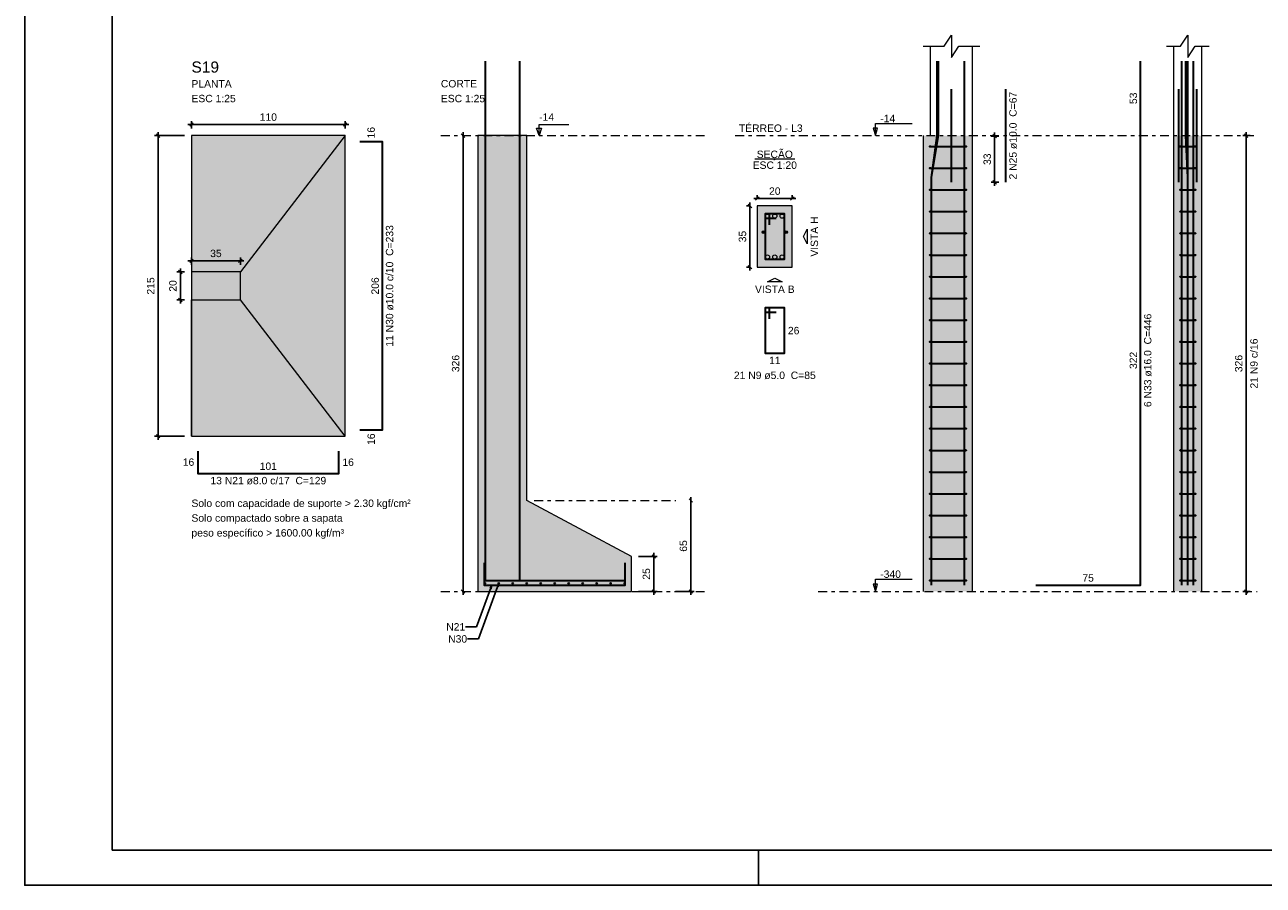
# Model space of a CAD drawing. Header units: millimetres. Extents: x 0 to 119, y 0 to 84.
# Tile 1 of 14: x 0 to 35, y 0 to 25. Entities that reach past the tile are written whole.
import ezdxf

# ---------------------------------------------------------------- set-up
doc = ezdxf.new("R2010")
doc.units = ezdxf.units.MM
doc.header["$MEASUREMENT"] = 0
doc.linetypes.add('DASHDOT', pattern=[2.54, 1.27, -0.635, 0, -0.635])
doc.linetypes.add('NULL', pattern=[0])
doc.layers.get('0').update_dxf_attribs({"lineweight": 18})
for name, color, linetype, lineweight in [('Descrição da armadura', 7, 'Continuous', 0), ('DT-Armadura', 2, 'Continuous', 30), ('DT-Barras na forma', 2, 'Continuous', 30), ('DT-Barras no corte', 5, 'Continuous', 5), ('DT-Barras rebatidas', 2, 'Continuous', 30), ('DT-Cotas', 9, 'Continuous', 5), ('DT-Estribos na forma', 2, 'Continuous', 30), ('DT-Forma', 5, 'Continuous', 5), ('DT-Hachura sapatas em corte', 43, 'Continuous', 5), ('DT-Hachura sapatas em planta', 43, 'Continuous', 5), ('DT-Hachura seção pilares', 254, 'Continuous', 5), ('DT-Hachura vista pilares', 254, 'Continuous', 5), ('DT-Pontilhado', 9, 'DASHDOT', 5), ('DT-Textos', 7, 'Continuous', 5), ('DT-Título', 3, 'Continuous', 20), ('Textos armaduras', 7, 'Continuous', 0)]:
    doc.layers.add(name, color=color, linetype=linetype, lineweight=lineweight)
doc.layers.add('SEDUC_MARF', color=1, linetype='Continuous')
doc.layers.add('SEDUC_MARGG', color=7, linetype='Continuous')
doc.styles.add('Arial', font='txt')
doc.dimstyles.get("Standard").update_dxf_attribs({"dimtxt": 0.18, "dimasz": 0.18, "dimexe": 0.18, "dimexo": 0.0625, "dimgap": 0.09, "dimtad": 0, "dimtih": 1, "dimtoh": 1, "dimdec": 4, "dimzin": 0, "dimdsep": 46, "dimtxsty": 'Standard', "dimcen": 0.09, "dimadec": 0, "dimazin": 0, "dimtfac": 1, "dimtdec": 4, "dimtofl": 0, "dimtmove": 0, "dimatfit": 3, "dimfxl": 1, "dimtolj": 1, "dimtzin": 0, "dimarcsym": 0})
doc.dimstyles.new('UM_20.000000', dxfattribs={"dimtxt": 0.18, "dimasz": 0.1, "dimexe": 0.1, "dimexo": 0.2, "dimgap": 0, "dimtad": 1, "dimtih": 1, "dimtoh": 1, "dimdec": 1, "dimlfac": 20, "dimzin": 0, "dimdsep": 46, "dimtxsty": 'Standard', "dimcen": 0.09, "dimdle": 0.1, "dimadec": 1, "dimazin": 2, "dimtfac": 1, "dimtdec": 4, "dimtofl": 0, "dimtmove": 0, "dimatfit": 3, "dimfxl": 1, "dimtolj": 1, "dimarcsym": 0})
doc.dimstyles.new('UM_25.000000', dxfattribs={"dimtxt": 0.18, "dimasz": 0.1, "dimexe": 0.1, "dimexo": 0.2, "dimgap": 0, "dimtad": 1, "dimtih": 1, "dimtoh": 1, "dimdec": 1, "dimlfac": 25, "dimzin": 0, "dimdsep": 46, "dimtxsty": 'Standard', "dimcen": 0.09, "dimdle": 0.1, "dimadec": 1, "dimazin": 2, "dimtfac": 1, "dimtdec": 4, "dimtofl": 0, "dimtmove": 0, "dimatfit": 3, "dimfxl": 1, "dimtolj": 1, "dimarcsym": 0})

# ---------------------------------------------------------------- blocks, each defined once
blk = doc.blocks.new('_Oblique')
at = {"color": 0, "linetype": 'ByBlock', "lineweight": -2}
blk.add_line((-0.5, -0.5), (0.5, 0.5), dxfattribs=at)
blk = doc.blocks.new('*D101')
at = {"layer": 'Defpoints', "color": 0}
for p in [(20.966567, 19.434027), (20.754767, 17.684027), (20.966567, 17.684027)]:
    blk.add_point(p, dxfattribs=at)
at = {"layer": 'DT-Cotas', "color": 0, "lineweight": -2}
for p, q in [((20.754767, 19.534027), (20.754767, 17.584027)), ((20.766567, 19.434027), (20.654767, 19.434027)), ((20.766567, 17.684027), (20.654767, 17.684027))]:
    blk.add_line(p, q, dxfattribs=at)
at = {"layer": 'DT-Cotas', "color": 0, "lineweight": -2, "xscale": 0.1, "yscale": 0.1, "zscale": 0.1}
for p, rotation in [((20.754767, 19.434027), 90), ((20.754767, 17.684027), 270)]:
    blk.add_blockref('_Oblique', p, dxfattribs=dict(at, rotation=rotation))
at = {"layer": 'DT-Cotas', "color": 7, "insert": (20.542967, 18.559027), "char_height": 0.2118, "attachment_point": 5, "rotation": 90, "style": 'Arial'}
blk.add_mtext('\\A1;35', dxfattribs=at)
blk = doc.blocks.new('*D102')
at = {"layer": 'Defpoints', "color": 0}
for p in [(21.966567, 19.645827), (20.966567, 19.434027), (21.966567, 19.434027)]:
    blk.add_point(p, dxfattribs=at)
at = {"layer": 'DT-Cotas', "color": 0, "lineweight": -2}
for p, q in [((20.866567, 19.645827), (22.066567, 19.645827)), ((20.966567, 19.634027), (20.966567, 19.745827)), ((21.966567, 19.634027), (21.966567, 19.745827))]:
    blk.add_line(p, q, dxfattribs=at)
at = {"layer": 'DT-Cotas', "color": 0, "lineweight": -2, "xscale": 0.1, "yscale": 0.1, "zscale": 0.1, "rotation": 180}
blk.add_blockref('_Oblique', (20.966567, 19.645827), dxfattribs=at)
at = {"layer": 'DT-Cotas', "color": 0, "lineweight": -2, "xscale": 0.1, "yscale": 0.1, "zscale": 0.1}
blk.add_blockref('_Oblique', (21.966567, 19.645827), dxfattribs=at)
at = {"layer": 'DT-Cotas', "color": 7, "insert": (21.466567, 19.857627), "char_height": 0.2118, "attachment_point": 5, "rotation": 0.0057296, "style": 'Arial'}
blk.add_mtext('\\A1;20', dxfattribs=at)
blk = doc.blocks.new('*D103')
at = {"layer": 'Defpoints', "color": 0}
for p in [(27.758978, 21.431835), (28.076678, 21.431835), (28.076678, 20.111835)]:
    blk.add_point(p, dxfattribs=at)
at = {"layer": 'DT-Cotas', "color": 0, "lineweight": -2}
for p, q in [((27.876678, 21.431835), (27.658978, 21.431835)), ((27.758978, 20.011835), (27.758978, 21.531835)), ((27.876678, 20.111835), (27.658978, 20.111835))]:
    blk.add_line(p, q, dxfattribs=at)
at = {"layer": 'DT-Cotas', "color": 0, "lineweight": -2, "xscale": 0.1, "yscale": 0.1, "zscale": 0.1}
for p, rotation in [((27.758978, 21.431835), 90), ((27.758978, 20.111835), 270)]:
    blk.add_blockref('_Oblique', p, dxfattribs=dict(at, rotation=rotation))
at = {"layer": 'DT-Cotas', "color": 7, "insert": (27.547178, 20.771835), "char_height": 0.2118, "attachment_point": 5, "rotation": 90, "style": 'Arial'}
blk.add_mtext('\\A1;33', dxfattribs=at)
blk = doc.blocks.new('*D104')
at = {"layer": 'Defpoints', "color": 0}
for p in [(34.957778, 21.446127), (35.275478, 21.446127), (35.275478, 8.406127)]:
    blk.add_point(p, dxfattribs=at)
at = {"layer": 'DT-Cotas', "color": 0, "lineweight": -2}
for p, q in [((35.075478, 21.446127), (34.857778, 21.446127)), ((34.957778, 8.306127), (34.957778, 21.546127)), ((35.075478, 8.406127), (34.857778, 8.406127))]:
    blk.add_line(p, q, dxfattribs=at)
at = {"layer": 'DT-Cotas', "color": 0, "lineweight": -2, "xscale": 0.1, "yscale": 0.1, "zscale": 0.1}
for p, rotation in [((34.957778, 21.446127), 90), ((34.957778, 8.406127), 270)]:
    blk.add_blockref('_Oblique', p, dxfattribs=dict(at, rotation=rotation))
at = {"layer": 'DT-Cotas', "color": 7, "insert": (34.745978, 14.926127), "char_height": 0.2118, "attachment_point": 5, "rotation": 90, "style": 'Arial'}
blk.add_mtext('\\A1;326', dxfattribs=at)
blk = doc.blocks.new('*D105')
at = {"layer": 'Defpoints', "color": 0}
for p in [(4.7708, 21.446127), (3.8177, 12.846127), (4.7708, 12.846127)]:
    blk.add_point(p, dxfattribs=at)
at = {"layer": 'DT-Cotas', "color": 0, "lineweight": -2}
for p, q in [((4.5708, 21.446127), (3.7177, 21.446127)), ((3.8177, 21.546127), (3.8177, 12.746127)), ((4.5708, 12.846127), (3.7177, 12.846127))]:
    blk.add_line(p, q, dxfattribs=at)
at = {"layer": 'DT-Cotas', "color": 0, "lineweight": -2, "xscale": 0.1, "yscale": 0.1, "zscale": 0.1}
for p, rotation in [((3.8177, 21.446127), 90), ((3.8177, 12.846127), 270)]:
    blk.add_blockref('_Oblique', p, dxfattribs=dict(at, rotation=rotation))
at = {"layer": 'DT-Cotas', "color": 7, "insert": (3.6059, 17.146127), "char_height": 0.2118, "attachment_point": 5, "rotation": 90, "style": 'Arial'}
blk.add_mtext('\\A1;215', dxfattribs=at)
blk = doc.blocks.new('*D106')
at = {"layer": 'Defpoints', "color": 0}
for p in [(9.1708, 21.763827), (4.7708, 21.446127), (9.1708, 21.446127)]:
    blk.add_point(p, dxfattribs=at)
at = {"layer": 'DT-Cotas', "color": 0, "lineweight": -2}
for p, q in [((4.6708, 21.763827), (9.2708, 21.763827)), ((4.7708, 21.646127), (4.7708, 21.863827)), ((9.1708, 21.646127), (9.1708, 21.863827))]:
    blk.add_line(p, q, dxfattribs=at)
at = {"layer": 'DT-Cotas', "color": 0, "lineweight": -2, "xscale": 0.1, "yscale": 0.1, "zscale": 0.1, "rotation": 180}
blk.add_blockref('_Oblique', (4.7708, 21.763827), dxfattribs=at)
at = {"layer": 'DT-Cotas', "color": 0, "lineweight": -2, "xscale": 0.1, "yscale": 0.1, "zscale": 0.1}
blk.add_blockref('_Oblique', (9.1708, 21.763827), dxfattribs=at)
at = {"layer": 'DT-Cotas', "color": 7, "insert": (6.9708, 21.975627), "char_height": 0.2118, "attachment_point": 5, "style": 'Arial'}
blk.add_mtext('\\A1;110', dxfattribs=at)
blk = doc.blocks.new('*D107')
at = {"layer": 'Defpoints', "color": 0}
for p in [(4.7708, 17.546127), (4.4531, 16.746127), (4.7708, 16.746127)]:
    blk.add_point(p, dxfattribs=at)
at = {"layer": 'DT-Cotas', "color": 0, "lineweight": -2}
for p, q in [((4.5708, 17.546127), (4.3531, 17.546127)), ((4.4531, 17.646127), (4.4531, 16.646127)), ((4.5708, 16.746127), (4.3531, 16.746127))]:
    blk.add_line(p, q, dxfattribs=at)
at = {"layer": 'DT-Cotas', "color": 0, "lineweight": -2, "xscale": 0.1, "yscale": 0.1, "zscale": 0.1}
for p, rotation in [((4.4531, 17.546127), 90), ((4.4531, 16.746127), 270)]:
    blk.add_blockref('_Oblique', p, dxfattribs=dict(at, rotation=rotation))
at = {"layer": 'DT-Cotas', "color": 7, "insert": (4.2413, 17.146127), "char_height": 0.2118, "attachment_point": 5, "rotation": 90, "style": 'Arial'}
blk.add_mtext('\\A1;20', dxfattribs=at)
blk = doc.blocks.new('*D108')
at = {"layer": 'Defpoints', "color": 0}
for p in [(6.1708, 17.863827), (4.7708, 17.546127), (6.1708, 17.546127)]:
    blk.add_point(p, dxfattribs=at)
at = {"layer": 'DT-Cotas', "color": 0, "lineweight": -2}
for p, q in [((4.6708, 17.863827), (6.2708, 17.863827)), ((4.7708, 17.746127), (4.7708, 17.963827)), ((6.1708, 17.746127), (6.1708, 17.963827))]:
    blk.add_line(p, q, dxfattribs=at)
at = {"layer": 'DT-Cotas', "color": 0, "lineweight": -2, "xscale": 0.1, "yscale": 0.1, "zscale": 0.1, "rotation": 180}
blk.add_blockref('_Oblique', (4.7708, 17.863827), dxfattribs=at)
at = {"layer": 'DT-Cotas', "color": 0, "lineweight": -2, "xscale": 0.1, "yscale": 0.1, "zscale": 0.1}
blk.add_blockref('_Oblique', (6.1708, 17.863827), dxfattribs=at)
at = {"layer": 'DT-Cotas', "color": 7, "insert": (5.4708, 18.075627), "char_height": 0.2118, "attachment_point": 5, "style": 'Arial'}
blk.add_mtext('\\A1;35', dxfattribs=at)
blk = doc.blocks.new('*D109')
at = {"layer": 'Defpoints', "color": 0}
for p in [(12.54408, 21.446127), (12.54408, 8.406127), (12.54408, 8.406127)]:
    blk.add_point(p, dxfattribs=at)
at = {"layer": 'DT-Cotas', "color": 0, "lineweight": -2}
blk.add_line((12.54408, 21.546127), (12.54408, 8.306127), dxfattribs=at)
at = {"layer": 'DT-Cotas', "color": 0, "lineweight": -2, "xscale": 0.1, "yscale": 0.1, "zscale": 0.1}
for p, rotation in [((12.54408, 21.446127), 90), ((12.54408, 8.406127), 270)]:
    blk.add_blockref('_Oblique', p, dxfattribs=dict(at, rotation=rotation))
at = {"layer": 'DT-Cotas', "color": 7, "insert": (12.33228, 14.926127), "char_height": 0.2118, "attachment_point": 5, "rotation": 90, "style": 'Arial'}
blk.add_mtext('\\A1;326', dxfattribs=at)
blk = doc.blocks.new('*D110')
at = {"layer": 'Defpoints', "color": 0}
for p in [(17.36768, 9.406127), (17.36768, 8.406127), (18.00308, 8.406127)]:
    blk.add_point(p, dxfattribs=at)
at = {"layer": 'DT-Cotas', "color": 0, "lineweight": -2}
for p, q in [((17.56768, 9.406127), (18.10308, 9.406127)), ((18.00308, 9.506127), (18.00308, 8.306127)), ((17.56768, 8.406127), (18.10308, 8.406127))]:
    blk.add_line(p, q, dxfattribs=at)
at = {"layer": 'DT-Cotas', "color": 0, "lineweight": -2, "xscale": 0.1, "yscale": 0.1, "zscale": 0.1}
for p, rotation in [((18.00308, 9.406127), 90), ((18.00308, 8.406127), 270)]:
    blk.add_blockref('_Oblique', p, dxfattribs=dict(at, rotation=rotation))
at = {"layer": 'DT-Cotas', "color": 7, "insert": (17.79128, 8.906127), "char_height": 0.2118, "attachment_point": 5, "rotation": 90, "style": 'Arial'}
blk.add_mtext('\\A1;25', dxfattribs=at)
blk = doc.blocks.new('*D111')
at = {"layer": 'Defpoints', "color": 0}
for p in [(19.06208, 11.006127), (18.42668, 8.406127), (19.06208, 8.406127)]:
    blk.add_point(p, dxfattribs=at)
at = {"layer": 'DT-Cotas', "color": 0, "lineweight": -2}
for p, q in [((19.06208, 11.106127), (19.06208, 8.306127)), ((18.62668, 8.406127), (19.16208, 8.406127))]:
    blk.add_line(p, q, dxfattribs=at)
at = {"layer": 'DT-Cotas', "color": 0, "lineweight": -2, "xscale": 0.1, "yscale": 0.1, "zscale": 0.1}
for p, rotation in [((19.06208, 11.006127), 90.00000000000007), ((19.06208, 8.406127), 270.0000000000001)]:
    blk.add_blockref('_Oblique', p, dxfattribs=dict(at, rotation=rotation))
at = {"layer": 'DT-Cotas', "color": 7, "insert": (18.85028, 9.706127), "char_height": 0.2118, "attachment_point": 5, "rotation": 90, "style": 'Arial'}
blk.add_mtext('\\A1;65', dxfattribs=at)

msp = doc.modelspace()

# ---------------------------------------------------------------- hatches: boundary and pattern name
at = {"layer": 'DT-Hachura sapatas em corte', "linetype": 'Continuous'}
msp.add_hatch(color=43, dxfattribs=at).paths.add_polyline_path([(12.9677, 11.0061), (12.9677, 11.0061), (12.9677, 9.4061), (12.9677, 8.4061), (17.3677, 8.4061), (17.3677, 9.4061), (14.3677, 11.0061), (14.3677, 11.0061), (14.3677, 21.4461), (12.9677, 21.4461), (12.9677, 11.0061)])
at = {"layer": 'DT-Hachura sapatas em planta', "linetype": 'Continuous'}
msp.add_hatch(color=43, dxfattribs=at).paths.add_polyline_path([(4.7708, 12.8461), (9.1708, 12.8461), (9.1708, 21.4461), (4.7708, 21.4461), (4.7708, 12.8461)])
at = {"layer": 'DT-Hachura seção pilares', "linetype": 'Continuous'}
msp.add_hatch(color=254, dxfattribs=at).paths.add_polyline_path([(20.9666, 17.684), (20.9666, 17.684), (21.9666, 17.684), (21.9666, 19.434), (20.9666, 19.434), (20.9666, 17.684)])
at = {"layer": 'DT-Hachura vista pilares', "linetype": 'Continuous'}
for points in [[(25.7236, 8.4061), (25.7236, 21.4461), (27.1236, 21.4461), (27.1236, 8.4061), (25.7236, 8.4061)], [(32.887, 8.4061), (32.887, 21.4461), (33.687, 21.4461), (33.687, 8.4061), (32.887, 8.4061)]]:
    msp.add_hatch(color=254, dxfattribs=at).paths.add_polyline_path(points)

# ---------------------------------------------------------------- linework, layer by layer
at = {"layer": 'DT-Armadura'}
for points in [[(13.1777, 23.581), (13.1777, 8.7211), (16.1777, 8.7211)], [(14.1577, 23.581), (14.1577, 8.7211), (17.1577, 8.7211)], [(9.5944, 13.0261), (10.2344, 13.0261), (10.2344, 21.2661), (9.5944, 21.2661)], [(4.9508, 12.4225), (4.9508, 11.7825), (8.9908, 11.7825), (8.9908, 12.4225)], [(13.1477, 9.2261), (13.1477, 8.5861), (17.1877, 8.5861), (17.1877, 9.2261)]]:
    msp.add_lwpolyline(points, dxfattribs=at)
at = {"layer": 'DT-Barras na forma'}
for points in [[(25.9556, 8.5861), (25.9556, 20.2461), (26.1156, 21.4461), (26.1156, 23.581)], [(25.9556, 8.5861), (25.9556, 20.2461), (26.1556, 21.4461), (26.1556, 23.581)], [(26.8916, 8.5861), (26.8916, 21.4461), (26.8916, 23.581)], [(33.119, 8.5861), (33.119, 20.2461), (33.119, 21.4461), (33.119, 23.581)], [(33.287, 8.5861), (33.287, 20.2461), (33.235, 21.4461), (33.235, 23.581)], [(33.287, 8.5861), (33.287, 21.4461), (33.287, 23.581)], [(33.455, 8.5861), (33.455, 20.2461), (33.455, 21.4461), (33.455, 23.581)], [(26.5236, 20.1118), (26.5236, 22.7804)], [(33.027, 20.1118), (33.027, 22.7804)], [(33.547, 20.1118), (33.547, 22.7804)], [(21.3166, 18.8965), (21.3166, 19.209), (21.1916, 19.209), (21.1916, 17.909), (21.7416, 17.909), (21.7416, 19.209), (21.1916, 19.209), (21.1916, 19.084), (21.5041, 19.084)]]:
    msp.add_lwpolyline(points, dxfattribs=at)
at = {"layer": 'DT-Barras no corte'}
for p, q in [((21.0966, 18.684), (21.1866, 18.684)), ((21.7466, 18.684), (21.8366, 18.684))]:
    msp.add_line(p, q, dxfattribs=at)
for centre, radius in [((21.2566, 19.144), 0.06), ((21.4666, 19.144), 0.06), ((21.6766, 19.144), 0.06), ((21.1416, 18.684), 0.0375), ((21.7916, 18.684), 0.0375), ((21.2566, 17.974), 0.06), ((21.4666, 17.974), 0.06), ((21.6766, 17.974), 0.06), ((13.1677, 8.6381), 0.02), ((13.5677, 8.6381), 0.02), ((13.9677, 8.6381), 0.02), ((14.3677, 8.6381), 0.02), ((14.7677, 8.6381), 0.02), ((15.1677, 8.6381), 0.02), ((15.5677, 8.6381), 0.02), ((15.9677, 8.6381), 0.02), ((16.3677, 8.6381), 0.02), ((16.7677, 8.6381), 0.02), ((17.1677, 8.6381), 0.02)]:
    msp.add_circle(centre, radius, dxfattribs=at)
at = {"layer": 'DT-Barras rebatidas'}
for points in [[(28.9339, 8.5861), (31.9339, 8.5861), (31.9339, 21.4461), (31.9339, 23.581)], [(28.0767, 20.1118), (28.0767, 22.7804)], [(21.3166, 16.2066), (21.3166, 16.5191), (21.1916, 16.5191), (21.1916, 15.2191), (21.7416, 15.2191), (21.7416, 16.5191), (21.1916, 16.5191), (21.1916, 16.3941), (21.5041, 16.3941)]]:
    msp.add_lwpolyline(points, dxfattribs=at)
at = {"layer": 'DT-Estribos na forma'}
for p, q in [((25.9136, 21.1357), (26.9336, 21.1357)), ((33.077, 21.1357), (33.497, 21.1357)), ((25.9136, 20.5147), (26.9336, 20.5147)), ((33.077, 20.5147), (33.497, 20.5147)), ((25.9136, 19.8937), (26.9336, 19.8937)), ((33.077, 19.8937), (33.497, 19.8937)), ((25.9136, 19.2728), (26.9336, 19.2728)), ((33.077, 19.2728), (33.497, 19.2728)), ((25.9136, 18.6518), (26.9336, 18.6518)), ((33.077, 18.6518), (33.497, 18.6518)), ((25.9136, 18.0309), (26.9336, 18.0309)), ((33.077, 18.0309), (33.497, 18.0309)), ((25.9136, 17.4099), (26.9336, 17.4099)), ((33.077, 17.4099), (33.497, 17.4099)), ((25.9136, 16.789), (26.9336, 16.789)), ((33.077, 16.789), (33.497, 16.789)), ((25.9136, 16.168), (26.9336, 16.168)), ((33.077, 16.168), (33.497, 16.168)), ((25.9136, 15.5471), (26.9336, 15.5471)), ((33.077, 15.5471), (33.497, 15.5471)), ((25.9136, 14.9261), (26.9336, 14.9261)), ((33.077, 14.9261), (33.497, 14.9261)), ((25.9136, 14.3052), (26.9336, 14.3052)), ((33.077, 14.3052), (33.497, 14.3052)), ((25.9136, 13.6842), (26.9336, 13.6842)), ((33.077, 13.6842), (33.497, 13.6842)), ((25.9136, 13.0633), (26.9336, 13.0633)), ((33.077, 13.0633), (33.497, 13.0633)), ((25.9136, 12.4423), (26.9336, 12.4423)), ((33.077, 12.4423), (33.497, 12.4423)), ((25.9136, 11.8214), (26.9336, 11.8214)), ((33.077, 11.8214), (33.497, 11.8214)), ((25.9136, 11.2004), (26.9336, 11.2004)), ((33.077, 11.2004), (33.497, 11.2004)), ((25.9136, 10.5795), (26.9336, 10.5795)), ((33.077, 10.5795), (33.497, 10.5795)), ((25.9136, 9.9585), (26.9336, 9.9585)), ((33.077, 9.9585), (33.497, 9.9585)), ((25.9136, 9.3376), (26.9336, 9.3376)), ((33.077, 9.3376), (33.497, 9.3376)), ((25.9136, 8.7166), (26.9336, 8.7166)), ((33.077, 8.7166), (33.497, 8.7166))]:
    msp.add_line(p, q, dxfattribs=at)
for centre in [(25.9136, 21.1357), (26.9336, 21.1357), (33.077, 21.1357), (33.497, 21.1357), (25.9136, 20.5147), (26.9336, 20.5147), (33.077, 20.5147), (33.497, 20.5147), (25.9136, 19.8937), (26.9336, 19.8937), (33.077, 19.8937), (33.497, 19.8937), (25.9136, 19.2728), (26.9336, 19.2728), (33.077, 19.2728), (33.497, 19.2728), (25.9136, 18.6518), (26.9336, 18.6518), (33.077, 18.6518), (33.497, 18.6518), (25.9136, 18.0309), (26.9336, 18.0309), (33.077, 18.0309), (33.497, 18.0309), (25.9136, 17.4099), (26.9336, 17.4099), (33.077, 17.4099), (33.497, 17.4099), (25.9136, 16.789), (26.9336, 16.789), (33.077, 16.789), (33.497, 16.789), (25.9136, 16.168), (26.9336, 16.168), (33.077, 16.168), (33.497, 16.168), (25.9136, 15.5471), (26.9336, 15.5471), (33.077, 15.5471), (33.497, 15.5471), (25.9136, 14.9261), (26.9336, 14.9261), (33.077, 14.9261), (33.497, 14.9261), (25.9136, 14.3052), (26.9336, 14.3052), (33.077, 14.3052), (33.497, 14.3052), (25.9136, 13.6842), (26.9336, 13.6842), (33.077, 13.6842), (33.497, 13.6842), (25.9136, 13.0633), (26.9336, 13.0633), (33.077, 13.0633), (33.497, 13.0633), (25.9136, 12.4423), (26.9336, 12.4423), (33.077, 12.4423), (33.497, 12.4423), (25.9136, 11.8214), (26.9336, 11.8214), (33.077, 11.8214), (33.497, 11.8214), (25.9136, 11.2004), (26.9336, 11.2004), (33.077, 11.2004), (33.497, 11.2004), (25.9136, 10.5795), (26.9336, 10.5795), (33.077, 10.5795), (33.497, 10.5795), (25.9136, 9.9585), (26.9336, 9.9585), (33.077, 9.9585), (33.497, 9.9585), (25.9136, 9.3376), (26.9336, 9.3376), (33.077, 9.3376), (33.497, 9.3376), (25.9136, 8.7166), (26.9336, 8.7166), (33.077, 8.7166), (33.497, 8.7166)]:
    msp.add_circle(centre, 0.01, dxfattribs=at)
at = {"layer": 'DT-Forma'}
for p, q in [((25.9236, 21.4461), (25.9236, 24.0046)), ((27.1236, 21.4461), (27.1236, 24.0046)), ((32.887, 21.4461), (32.887, 24.0046)), ((33.687, 21.4461), (33.687, 24.0046)), ((4.7708, 21.4461), (4.7708, 17.5461)), ((9.1708, 21.4461), (6.1708, 17.5461)), ((25.7236, 8.4061), (25.7236, 21.4461)), ((27.1236, 8.4061), (27.1236, 21.4461)), ((32.887, 8.4061), (32.887, 21.4461)), ((33.687, 8.4061), (33.687, 21.4461)), ((4.7708, 12.8461), (4.7708, 16.7461)), ((4.7708, 12.8461), (4.7708, 16.7461)), ((9.1708, 12.8461), (6.1708, 16.7461))]:
    msp.add_line(p, q, dxfattribs=at)
for points in [[(25.7118, 24.0046), (26.3118, 24.0046), (26.5236, 24.3223), (26.5236, 23.6869), (26.7354, 24.0046), (27.3354, 24.0046)], [(32.6752, 24.0046), (33.0752, 24.0046), (33.287, 24.3223), (33.287, 23.6869), (33.4988, 24.0046), (33.8988, 24.0046)]]:
    msp.add_lwpolyline(points, dxfattribs=at)
for points in [[(4.7708, 12.8461), (9.1708, 12.8461), (9.1708, 21.4461), (4.7708, 21.4461), (4.7708, 12.8461)], [(12.9677, 11.0061), (12.9677, 11.0061), (12.9677, 9.4061), (12.9677, 8.4061), (17.3677, 8.4061), (17.3677, 9.4061), (14.3677, 11.0061), (14.3677, 11.0061), (14.3677, 21.4461), (12.9677, 21.4461), (12.9677, 11.0061)], [(20.9666, 17.684), (21.9666, 17.684), (21.9666, 19.434), (20.9666, 19.434), (20.9666, 17.684)], [(4.7708, 16.7461), (6.1708, 16.7461), (6.1708, 17.5461), (4.7708, 17.5461), (4.7708, 16.7461)]]:
    msp.add_lwpolyline(points, close=True, dxfattribs=at)
at = {"layer": 'DT-Pontilhado', "ltscale": 0.2}
for p, q in [((11.9087, 21.4461), (19.4857, 21.4461)), ((20.3329, 21.4461), (35.2755, 21.4461)), ((14.5795, 11.0061), (18.6385, 11.0061)), ((11.9087, 8.4061), (19.4857, 8.4061)), ((22.7079, 8.4061), (35.2755, 8.4061))]:
    msp.add_line(p, q, dxfattribs=at)
at = {"layer": 'DT-Textos'}
msp.add_line((20.8944, 20.779), (22.0388, 20.779), dxfattribs=at)
for points in [[(14.7913, 21.6579), (14.7207, 21.4461), (14.6501, 21.6579), (14.7913, 21.6579)], [(22.3902, 18.559), (22.3902, 18.3472), (22.2843, 18.559), (22.3902, 18.7708), (22.3902, 18.559)], [(21.4666, 17.2604), (21.2548, 17.2604), (21.4666, 17.3663), (21.6784, 17.2604), (21.4666, 17.2604)]]:
    msp.add_lwpolyline(points, close=True, dxfattribs=at)
for points in [[(14.7207, 21.4461), (14.7207, 21.7638), (15.5679, 21.7638)], [(24.3441, 21.4461), (24.4076, 21.6579), (24.2805, 21.6579), (24.3441, 21.4461), (24.3441, 21.7961), (25.3941, 21.7961)], [(24.3441, 8.4061), (24.4076, 8.6179), (24.2805, 8.6179), (24.3441, 8.4061), (24.3441, 8.7561), (25.3941, 8.7561)]]:
    msp.add_lwpolyline(points, dxfattribs=at)
at = {"layer": 'SEDUC_MARF'}
msp.add_line((21.0015, 1), (21.0015, 0), dxfattribs=at)
msp.add_lwpolyline([(118.9, 84.1), (0, 84.1), (0, 0), (118.9, 0)], close=True, dxfattribs=at)
at = {"layer": 'SEDUC_MARGG'}
msp.add_lwpolyline([(2.5, 1), (117.9, 1), (117.9, 83.1), (2.5, 83.1), (2.5, 1)], dxfattribs=at)

# ---------------------------------------------------------------- texts
at = {"layer": 'Descrição da armadura', "linetype": 'NULL', "char_height": 0.2118, "attachment_point": 8, "rotation": 90.00021, "line_spacing_factor": 0.9, "style": 'Arial'}
for s, insert, width in [('2 N25 ø10.0  C=67', (28.3941, 21.4463), 4.916973), ('11 N30 ø10.0 c/10  C=233', (10.5521, 17.1463), 6.819531), ('6 N33 ø16.0  C=446', (32.2511, 15.0163), 5.239541), ('21 N9 c/16', (35.2895, 14.9261), 2.845127)]:
    msp.add_mtext(s, dxfattribs=dict(at, insert=insert, width=width))
at = {"layer": 'Descrição da armadura', "linetype": 'NULL', "char_height": 0.2118, "line_spacing_factor": 0.9, "style": 'Arial'}
for s, insert, width, attachment_point in [('21 N9 ø5.0  C=85', (21.467, 14.4782), 4.594404, 8), ('13 N21 ø8.0 c/17  C=129', (6.971, 11.4652), 6.496963, 8), ('N21', (12.6053, 7.392), 1.103994, 6), ('N30', (12.6605, 7.0459), 1.103994, 6)]:
    msp.add_mtext(s, dxfattribs=dict(at, insert=insert, width=width, attachment_point=attachment_point))
at = {"layer": 'DT-Textos', "linetype": 'NULL', "char_height": 0.2118, "line_spacing_factor": 0.798, "style": 'Arial'}
for s, insert, width, attachment_point in [('PLANTA', (4.771, 22.8232), 2.256279, 7), ('CORTE', (11.909, 22.8232), 2.03, 7), ('ESC 1:25', (4.771, 22.3992), 2.482559, 7), ('ESC 1:25', (11.909, 22.3992), 2.482559, 7), ('-14', (14.721, 21.8702), 0.838281, 7), ('-14', (24.484, 21.8312), 0.838281, 7), ('TÉRREO - L3', (20.439, 21.5522), 3.577422, 7), ('SEÇÃO', (21.467, 20.7413), 2.030566, 8), ('ESC 1:20', (21.467, 20.4932), 2.482559, 8), ('VISTA B', (21.467, 16.9432), 2.223994, 8), ('Solo com capacidade de suporte > 2.30 kgf/cm²', (4.771, 10.7593), 12.299795, 7), ('Solo compactado sobre a sapata', (4.771, 10.3363), 8.479951, 7), ('peso específico > 1600.00 kgf/m³', (4.771, 9.9123), 8.560098, 7), ('-340', (24.484, 8.7912), 1.16085, 7)]:
    msp.add_mtext(s, dxfattribs=dict(at, insert=insert, width=width, attachment_point=attachment_point))
at = {"layer": 'DT-Textos', "linetype": 'NULL', "insert": (22.7081, 18.5593), "char_height": 0.2118, "width": 2.255996, "attachment_point": 8, "rotation": 90.00021, "line_spacing_factor": 0.798, "style": 'Arial'}
msp.add_mtext('VISTA H', dxfattribs=at)
at = {"layer": 'DT-Título', "linetype": 'NULL', "insert": (4.771, 23.2461), "char_height": 0.3177, "width": 1.565781, "attachment_point": 7, "line_spacing_factor": 0.798, "style": 'Arial'}
msp.add_mtext('S19', dxfattribs=at)
at = {"layer": 'Textos armaduras', "linetype": 'NULL', "char_height": 0.2118, "rotation": 90.00021, "line_spacing_factor": 0.9, "style": 'Arial'}
for s, insert, width, attachment_point in [('53', (31.8366, 22.5136), 1.045137, 8), ('16', (10.0203, 21.3661), 1.045137, 7), ('206', (10.1371, 17.1461), 1.367705, 8), ('322', (31.8366, 15.0161), 1.367705, 8), ('16', (9.8085, 12.9261), 1.045137, 3)]:
    msp.add_mtext(s, dxfattribs=dict(at, insert=insert, width=width, attachment_point=attachment_point))
at = {"layer": 'Textos armaduras', "linetype": 'NULL', "char_height": 0.2118, "line_spacing_factor": 0.9, "style": 'Arial'}
for s, insert, width, attachment_point in [('26', (21.8416, 15.975), 1.045137, 1), ('11', (21.4666, 15.1218), 1.045137, 2), ('16', (4.8508, 11.9966), 1.045137, 9), ('101', (6.9708, 11.8798), 1.367705, 8), ('16', (9.0908, 12.2084), 1.045137, 1), ('75', (30.4339, 8.6834), 1.045137, 8)]:
    msp.add_mtext(s, dxfattribs=dict(at, insert=insert, width=width, attachment_point=attachment_point))

# ---------------------------------------------------------------- dimensions: what is measured, and where the dimension line sits
at = {"layer": 'DT-Cotas'}
for base, p1, p2, picture, middle in [((9.1708, 21.7638), (4.7708, 21.4461), (9.1708, 21.4461), '*D106', (6.9708, 21.9756)), ((6.1708, 17.8638), (4.7708, 17.5461), (6.1708, 17.5461), '*D108', (5.4708, 18.0756))]:
    dim = msp.add_linear_dim(base=base, p1=p1, p2=p2, dimstyle='UM_25.000000', override={"dimtxt": 0.2118, "dimasz": 0.1, "dimexe": 0.1, "dimexo": 0.2, "dimtad": 1, "dimtih": 0, "dimtoh": 0, "dimdec": 1, "dimlfac": 25, "dimzin": 8, "dimtxsty": 'Arial', "dimblk": 'Oblique', "dimblk1": 'Oblique', "dimblk2": 'Oblique', "dimsah": 1, "dimdle": 0.1, "dimse1": 0, "dimse2": 0, "dimclrt": 7, "dimadec": 1, "dimazin": 3, "dimtmove": 2, "dimldrblk": 'Oblique'}, dxfattribs=at)
    dim.commit()
    dim.dimension.update_dxf_attribs({"geometry": picture, "text_midpoint": middle, "dimtype": 160})
for base, p1, p2, dimstyle, override, picture, middle in [((3.8177, 12.8461), (4.7708, 21.4461), (4.7708, 12.8461), 'UM_25.000000', {"dimtxt": 0.2118, "dimasz": 0.1, "dimexe": 0.1, "dimexo": 0.2, "dimtad": 1, "dimtih": 0, "dimtoh": 0, "dimdec": 1, "dimlfac": 25, "dimzin": 8, "dimtxsty": 'Arial', "dimblk": 'Oblique', "dimblk1": 'Oblique', "dimblk2": 'Oblique', "dimsah": 1, "dimdle": 0.1, "dimse1": 0, "dimse2": 0, "dimclrt": 7, "dimadec": 1, "dimazin": 3, "dimtmove": 2, "dimldrblk": 'Oblique'}, '*D105', (3.6059, 17.1461)), ((12.5441, 8.4061), (12.5441, 21.4461), (12.5441, 8.4061), 'UM_25.000000', {"dimtxt": 0.2118, "dimasz": 0.1, "dimexe": 0.1, "dimexo": 0.2, "dimtad": 1, "dimtih": 0, "dimtoh": 0, "dimdec": 1, "dimlfac": 25, "dimzin": 8, "dimtxsty": 'Arial', "dimblk": 'Oblique', "dimblk1": 'Oblique', "dimblk2": 'Oblique', "dimsah": 1, "dimdle": 0.1, "dimse1": 1, "dimse2": 1, "dimclrt": 7, "dimadec": 1, "dimazin": 3, "dimtmove": 2, "dimldrblk": 'Oblique'}, '*D109', (12.3323, 14.9261)), ((27.759, 21.4318), (28.0767, 20.1118), (28.0767, 21.4318), 'UM_25.000000', {"dimtxt": 0.2118, "dimasz": 0.1, "dimexe": 0.1, "dimexo": 0.2, "dimtad": 1, "dimtih": 0, "dimtoh": 0, "dimdec": 1, "dimlfac": 25, "dimzin": 8, "dimtxsty": 'Arial', "dimblk": 'Oblique', "dimblk1": 'Oblique', "dimblk2": 'Oblique', "dimsah": 1, "dimdle": 0.1, "dimse1": 0, "dimse2": 0, "dimclrt": 7, "dimadec": 1, "dimazin": 3, "dimtmove": 2, "dimldrblk": 'Oblique'}, '*D103', (27.5472, 20.7718)), ((34.9578, 21.4461), (35.2755, 8.4061), (35.2755, 21.4461), 'UM_25.000000', {"dimtxt": 0.2118, "dimasz": 0.1, "dimexe": 0.1, "dimexo": 0.2, "dimtad": 1, "dimtih": 0, "dimtoh": 0, "dimdec": 1, "dimlfac": 25, "dimzin": 8, "dimtxsty": 'Arial', "dimblk": 'Oblique', "dimblk1": 'Oblique', "dimblk2": 'Oblique', "dimsah": 1, "dimdle": 0.1, "dimse1": 0, "dimse2": 0, "dimclrt": 7, "dimadec": 1, "dimazin": 3, "dimtmove": 2, "dimldrblk": 'Oblique'}, '*D104', (34.746, 14.9261)), ((20.7548, 17.684), (20.9666, 19.434), (20.9666, 17.684), 'UM_20.000000', {"dimtxt": 0.2118, "dimasz": 0.1, "dimexe": 0.1, "dimexo": 0.2, "dimtad": 1, "dimtih": 0, "dimtoh": 0, "dimdec": 1, "dimlfac": 20, "dimzin": 8, "dimtxsty": 'Arial', "dimblk": 'Oblique', "dimblk1": 'Oblique', "dimblk2": 'Oblique', "dimsah": 1, "dimdle": 0.1, "dimse1": 0, "dimse2": 0, "dimclrt": 7, "dimadec": 1, "dimazin": 3, "dimtmove": 2, "dimldrblk": 'Oblique'}, '*D101', (20.543, 18.559)), ((4.4531, 16.7461), (4.7708, 17.5461), (4.7708, 16.7461), 'UM_25.000000', {"dimtxt": 0.2118, "dimasz": 0.1, "dimexe": 0.1, "dimexo": 0.2, "dimtad": 1, "dimtih": 0, "dimtoh": 0, "dimdec": 1, "dimlfac": 25, "dimzin": 8, "dimtxsty": 'Arial', "dimblk": 'Oblique', "dimblk1": 'Oblique', "dimblk2": 'Oblique', "dimsah": 1, "dimdle": 0.1, "dimse1": 0, "dimse2": 0, "dimclrt": 7, "dimadec": 1, "dimazin": 3, "dimtmove": 2, "dimldrblk": 'Oblique'}, '*D107', (4.2413, 17.1461)), ((19.0621, 8.4061), (19.0621, 11.0061), (18.4267, 8.4061), 'UM_25.000000', {"dimtxt": 0.2118, "dimasz": 0.1, "dimexe": 0.1, "dimexo": 0.2, "dimtad": 1, "dimtih": 0, "dimtoh": 0, "dimdec": 1, "dimlfac": 25, "dimzin": 8, "dimtxsty": 'Arial', "dimblk": 'Oblique', "dimblk1": 'Oblique', "dimblk2": 'Oblique', "dimsah": 1, "dimdle": 0.1, "dimse1": 1, "dimse2": 0, "dimclrt": 7, "dimadec": 1, "dimazin": 3, "dimtmove": 2, "dimldrblk": 'Oblique'}, '*D111', (18.8503, 9.7061)), ((18.0031, 8.4061), (17.3677, 9.4061), (17.3677, 8.4061), 'UM_25.000000', {"dimtxt": 0.2118, "dimasz": 0.1, "dimexe": 0.1, "dimexo": 0.2, "dimtad": 1, "dimtih": 0, "dimtoh": 0, "dimdec": 1, "dimlfac": 25, "dimzin": 8, "dimtxsty": 'Arial', "dimblk": 'Oblique', "dimblk1": 'Oblique', "dimblk2": 'Oblique', "dimsah": 1, "dimdle": 0.1, "dimse1": 0, "dimse2": 0, "dimclrt": 7, "dimadec": 1, "dimazin": 3, "dimtmove": 2, "dimldrblk": 'Oblique'}, '*D110', (17.7913, 8.9061))]:
    dim = msp.add_linear_dim(base=base, p1=p1, p2=p2, angle=90, dimstyle=dimstyle, override=override, dxfattribs=at)
    dim.commit()
    dim.dimension.update_dxf_attribs({"geometry": picture, "text_midpoint": middle, "dimtype": 160, "text_rotation": 90})
dim = msp.add_linear_dim(base=(21.9666, 19.6458), p1=(20.9666, 19.434), p2=(21.9666, 19.434), dimstyle='UM_20.000000', override={"dimtxt": 0.2118, "dimasz": 0.1, "dimexe": 0.1, "dimexo": 0.2, "dimtad": 1, "dimtih": 0, "dimtoh": 0, "dimdec": 1, "dimlfac": 20, "dimzin": 8, "dimtxsty": 'Arial', "dimblk": 'Oblique', "dimblk1": 'Oblique', "dimblk2": 'Oblique', "dimsah": 1, "dimdle": 0.1, "dimse1": 0, "dimse2": 0, "dimclrt": 7, "dimadec": 1, "dimazin": 3, "dimtmove": 2, "dimldrblk": 'Oblique'}, dxfattribs=at)
dim.commit()
dim.dimension.update_dxf_attribs({"geometry": '*D102', "text_midpoint": (21.4666, 19.8576), "dimtype": 160, "text_rotation": 0.00573})

# ---------------------------------------------------------------- leaders
for points in [[(13.3677, 8.5861), (12.933, 7.392), (12.6153, 7.392)], [(13.5677, 8.6381), (12.9882, 7.0459), (12.6705, 7.0459)]]:
    msp.add_leader(points, dimstyle='Standard', override={"dimasz": 0.1, "dimldrblk": 'Closed'}, dxfattribs=at)

doc.saveas('drawing.dxf')
